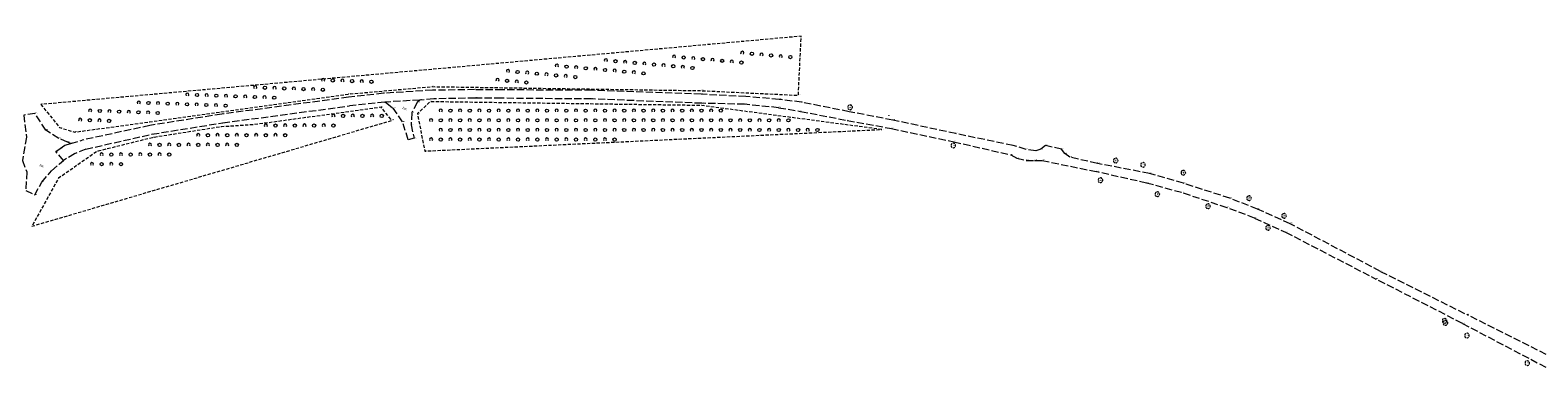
# Model space of a CAD drawing. Header units: metres. Extents: x 5550599 to 5555211, y 5707845 to 5713518.
# Tile 30 of 31: x 5552653 to 5553121, y 5711284 to 5711390. Entities that reach past the tile are written whole.
import ezdxf
from ezdxf.enums import TextEntityAlignment as Align

# ---------------------------------------------------------------- set-up
doc = ezdxf.new("R2010")
doc.units = ezdxf.units.M
doc.header["$MEASUREMENT"] = 0
doc.linetypes.add('2 1', pattern=[3, 2, -1])
doc.linetypes.add('2.25_0.75', pattern=[3, 2.25, -0.75])
for name, color, linetype, lineweight in [('EGBADR_O - Numer porządkowy', 7, 'Continuous', 15), ('jezdnia', 7, 'Continuous', 15), ('OTKJ_O - Jezdnia', 7, 'Continuous', 15), ('OTZK - Zadrzewienie lub zakrzewienie', 7, 'Continuous', 15), ('OTZL - Drzewo liściaste', 7, 'Continuous', 15)]:
    doc.layers.add(name, color=color, linetype=linetype, lineweight=lineweight)
doc.styles.add('MapaZas', font='arial.ttf', dxfattribs={"width": 0.87, "height": 0.9})

# ---------------------------------------------------------------- blocks, each defined once
blk = doc.blocks.new('OTZK_1689')
at = {"layer": 'OTZK - Zadrzewienie lub zakrzewienie', "color": 7, "linetype": 'Continuous', "lineweight": 18}
blk.add_circle((3, 0), 1, dxfattribs=at)
blk.add_arc((-3, 0), 1, 318.59038, 221.40962, dxfattribs=at)
blk = doc.blocks.new('OTZK_1690')
at = {"layer": 'OTZK - Zadrzewienie lub zakrzewienie', "color": 7, "linetype": 'Continuous', "lineweight": 18}
blk.add_circle((3, 0), 1, dxfattribs=at)
blk.add_arc((-3, 0), 1, 318.59038, 221.40962, dxfattribs=at)
blk = doc.blocks.new('OTZK_1691')
at = {"layer": 'OTZK - Zadrzewienie lub zakrzewienie', "color": 7, "linetype": 'Continuous', "lineweight": 18}
blk.add_circle((3, 0), 1, dxfattribs=at)
blk.add_arc((-3, 0), 1, 318.59038, 221.40962, dxfattribs=at)
blk = doc.blocks.new('OTZK_1692')
at = {"layer": 'OTZK - Zadrzewienie lub zakrzewienie', "color": 7, "linetype": 'Continuous', "lineweight": 18}
blk.add_circle((3, 0), 1, dxfattribs=at)
blk.add_arc((-3, 0), 1, 318.59038, 221.40962, dxfattribs=at)
blk = doc.blocks.new('OTZK_1693')
at = {"layer": 'OTZK - Zadrzewienie lub zakrzewienie', "color": 7, "linetype": 'Continuous', "lineweight": 18}
blk.add_circle((3, 0), 1, dxfattribs=at)
blk.add_arc((-3, 0), 1, 318.59038, 221.40962, dxfattribs=at)
blk = doc.blocks.new('OTZK_1694')
at = {"layer": 'OTZK - Zadrzewienie lub zakrzewienie', "color": 7, "linetype": 'Continuous', "lineweight": 18}
blk.add_circle((3, 0), 1, dxfattribs=at)
blk.add_arc((-3, 0), 1, 318.59038, 221.40962, dxfattribs=at)
blk = doc.blocks.new('OTZK_1695')
at = {"layer": 'OTZK - Zadrzewienie lub zakrzewienie', "color": 7, "linetype": 'Continuous', "lineweight": 18}
blk.add_circle((3, 0), 1, dxfattribs=at)
blk.add_arc((-3, 0), 1, 318.59038, 221.40962, dxfattribs=at)
blk = doc.blocks.new('OTZK_1696')
at = {"layer": 'OTZK - Zadrzewienie lub zakrzewienie', "color": 7, "linetype": 'Continuous', "lineweight": 18}
blk.add_circle((3, 0), 1, dxfattribs=at)
blk.add_arc((-3, 0), 1, 318.59038, 221.40962, dxfattribs=at)
blk = doc.blocks.new('OTZK_1697')
at = {"layer": 'OTZK - Zadrzewienie lub zakrzewienie', "color": 7, "linetype": 'Continuous', "lineweight": 18}
blk.add_circle((3, 0), 1, dxfattribs=at)
blk.add_arc((-3, 0), 1, 318.59038, 221.40962, dxfattribs=at)
blk = doc.blocks.new('OTZK_1698')
at = {"layer": 'OTZK - Zadrzewienie lub zakrzewienie', "color": 7, "linetype": 'Continuous', "lineweight": 18}
blk.add_circle((3, 0), 1, dxfattribs=at)
blk.add_arc((-3, 0), 1, 318.59038, 221.40962, dxfattribs=at)
blk = doc.blocks.new('OTZK_1699')
at = {"layer": 'OTZK - Zadrzewienie lub zakrzewienie', "color": 7, "linetype": 'Continuous', "lineweight": 18}
blk.add_circle((3, 0), 1, dxfattribs=at)
blk.add_arc((-3, 0), 1, 318.59038, 221.40962, dxfattribs=at)
blk = doc.blocks.new('OTZK_1700')
at = {"layer": 'OTZK - Zadrzewienie lub zakrzewienie', "color": 7, "linetype": 'Continuous', "lineweight": 18}
blk.add_circle((3, 0), 1, dxfattribs=at)
blk.add_arc((-3, 0), 1, 318.59038, 221.40962, dxfattribs=at)
blk = doc.blocks.new('OTZK_1701')
at = {"layer": 'OTZK - Zadrzewienie lub zakrzewienie', "color": 7, "linetype": 'Continuous', "lineweight": 18}
blk.add_circle((3, 0), 1, dxfattribs=at)
blk.add_arc((-3, 0), 1, 318.59038, 221.40962, dxfattribs=at)
blk = doc.blocks.new('OTZK_1702')
at = {"layer": 'OTZK - Zadrzewienie lub zakrzewienie', "color": 7, "linetype": 'Continuous', "lineweight": 18}
blk.add_circle((3, 0), 1, dxfattribs=at)
blk.add_arc((-3, 0), 1, 318.59038, 221.40962, dxfattribs=at)
blk = doc.blocks.new('OTZK_1703')
at = {"layer": 'OTZK - Zadrzewienie lub zakrzewienie', "color": 7, "linetype": 'Continuous', "lineweight": 18}
blk.add_circle((3, 0), 1, dxfattribs=at)
blk.add_arc((-3, 0), 1, 318.59038, 221.40962, dxfattribs=at)
blk = doc.blocks.new('OTZK_1704')
at = {"layer": 'OTZK - Zadrzewienie lub zakrzewienie', "color": 7, "linetype": 'Continuous', "lineweight": 18}
blk.add_circle((3, 0), 1, dxfattribs=at)
blk.add_arc((-3, 0), 1, 318.59038, 221.40962, dxfattribs=at)
blk = doc.blocks.new('OTZK_1705')
at = {"layer": 'OTZK - Zadrzewienie lub zakrzewienie', "color": 7, "linetype": 'Continuous', "lineweight": 18}
blk.add_circle((3, 0), 1, dxfattribs=at)
blk.add_arc((-3, 0), 1, 318.59038, 221.40962, dxfattribs=at)
blk = doc.blocks.new('OTZK_1706')
at = {"layer": 'OTZK - Zadrzewienie lub zakrzewienie', "color": 7, "linetype": 'Continuous', "lineweight": 18}
blk.add_circle((3, 0), 1, dxfattribs=at)
blk.add_arc((-3, 0), 1, 318.59038, 221.40962, dxfattribs=at)
blk = doc.blocks.new('OTZK_1707')
at = {"layer": 'OTZK - Zadrzewienie lub zakrzewienie', "color": 7, "linetype": 'Continuous', "lineweight": 18}
blk.add_circle((3, 0), 1, dxfattribs=at)
blk.add_arc((-3, 0), 1, 318.59038, 221.40962, dxfattribs=at)
blk = doc.blocks.new('OTZK_1708')
at = {"layer": 'OTZK - Zadrzewienie lub zakrzewienie', "color": 7, "linetype": 'Continuous', "lineweight": 18}
blk.add_circle((3, 0), 1, dxfattribs=at)
blk.add_arc((-3, 0), 1, 318.59038, 221.40962, dxfattribs=at)
blk = doc.blocks.new('OTZK_1709')
at = {"layer": 'OTZK - Zadrzewienie lub zakrzewienie', "color": 7, "linetype": 'Continuous', "lineweight": 18}
blk.add_circle((3, 0), 1, dxfattribs=at)
blk.add_arc((-3, 0), 1, 318.59038, 221.40962, dxfattribs=at)
blk = doc.blocks.new('OTZK_1710')
at = {"layer": 'OTZK - Zadrzewienie lub zakrzewienie', "color": 7, "linetype": 'Continuous', "lineweight": 18}
blk.add_circle((3, 0), 1, dxfattribs=at)
blk.add_arc((-3, 0), 1, 318.59038, 221.40962, dxfattribs=at)
blk = doc.blocks.new('OTZK_1711')
at = {"layer": 'OTZK - Zadrzewienie lub zakrzewienie', "color": 7, "linetype": 'Continuous', "lineweight": 18}
blk.add_circle((3, 0), 1, dxfattribs=at)
blk.add_arc((-3, 0), 1, 318.59038, 221.40962, dxfattribs=at)
blk = doc.blocks.new('OTZK_1712')
at = {"layer": 'OTZK - Zadrzewienie lub zakrzewienie', "color": 7, "linetype": 'Continuous', "lineweight": 18}
blk.add_circle((3, 0), 1, dxfattribs=at)
blk.add_arc((-3, 0), 1, 318.59038, 221.40962, dxfattribs=at)
blk = doc.blocks.new('OTZK_1713')
at = {"layer": 'OTZK - Zadrzewienie lub zakrzewienie', "color": 7, "linetype": 'Continuous', "lineweight": 18}
blk.add_circle((3, 0), 1, dxfattribs=at)
blk.add_arc((-3, 0), 1, 318.59038, 221.40962, dxfattribs=at)
blk = doc.blocks.new('OTZK_1714')
at = {"layer": 'OTZK - Zadrzewienie lub zakrzewienie', "color": 7, "linetype": 'Continuous', "lineweight": 18}
blk.add_circle((3, 0), 1, dxfattribs=at)
blk.add_arc((-3, 0), 1, 318.59038, 221.40962, dxfattribs=at)
blk = doc.blocks.new('OTZK_1715')
at = {"layer": 'OTZK - Zadrzewienie lub zakrzewienie', "color": 7, "linetype": 'Continuous', "lineweight": 18}
blk.add_circle((3, 0), 1, dxfattribs=at)
blk.add_arc((-3, 0), 1, 318.59038, 221.40962, dxfattribs=at)
blk = doc.blocks.new('OTZK_1716')
at = {"layer": 'OTZK - Zadrzewienie lub zakrzewienie', "color": 7, "linetype": 'Continuous', "lineweight": 18}
blk.add_circle((3, 0), 1, dxfattribs=at)
blk.add_arc((-3, 0), 1, 318.59038, 221.40962, dxfattribs=at)
blk = doc.blocks.new('OTZK_1717')
at = {"layer": 'OTZK - Zadrzewienie lub zakrzewienie', "color": 7, "linetype": 'Continuous', "lineweight": 18}
blk.add_circle((3, 0), 1, dxfattribs=at)
blk.add_arc((-3, 0), 1, 318.59038, 221.40962, dxfattribs=at)
blk = doc.blocks.new('OTZK_1718')
at = {"layer": 'OTZK - Zadrzewienie lub zakrzewienie', "color": 7, "linetype": 'Continuous', "lineweight": 18}
blk.add_circle((3, 0), 1, dxfattribs=at)
blk.add_arc((-3, 0), 1, 318.59038, 221.40962, dxfattribs=at)
blk = doc.blocks.new('OTZK_1719')
at = {"layer": 'OTZK - Zadrzewienie lub zakrzewienie', "color": 7, "linetype": 'Continuous', "lineweight": 18}
blk.add_circle((3, 0), 1, dxfattribs=at)
blk.add_arc((-3, 0), 1, 318.59038, 221.40962, dxfattribs=at)
blk = doc.blocks.new('OTZK_1720')
at = {"layer": 'OTZK - Zadrzewienie lub zakrzewienie', "color": 7, "linetype": 'Continuous', "lineweight": 18}
blk.add_circle((3, 0), 1, dxfattribs=at)
blk.add_arc((-3, 0), 1, 318.59038, 221.40962, dxfattribs=at)
blk = doc.blocks.new('OTZK_1721')
at = {"layer": 'OTZK - Zadrzewienie lub zakrzewienie', "color": 7, "linetype": 'Continuous', "lineweight": 18}
blk.add_circle((3, 0), 1, dxfattribs=at)
blk.add_arc((-3, 0), 1, 318.59038, 221.40962, dxfattribs=at)
blk = doc.blocks.new('OTZK_1722')
at = {"layer": 'OTZK - Zadrzewienie lub zakrzewienie', "color": 7, "linetype": 'Continuous', "lineweight": 18}
blk.add_circle((3, 0), 1, dxfattribs=at)
blk.add_arc((-3, 0), 1, 318.59038, 221.40962, dxfattribs=at)
blk = doc.blocks.new('OTZK_1723')
at = {"layer": 'OTZK - Zadrzewienie lub zakrzewienie', "color": 7, "linetype": 'Continuous', "lineweight": 18}
blk.add_circle((3, 0), 1, dxfattribs=at)
blk.add_arc((-3, 0), 1, 318.59038, 221.40962, dxfattribs=at)
blk = doc.blocks.new('OTZK_1724')
at = {"layer": 'OTZK - Zadrzewienie lub zakrzewienie', "color": 7, "linetype": 'Continuous', "lineweight": 18}
blk.add_circle((3, 0), 1, dxfattribs=at)
blk.add_arc((-3, 0), 1, 318.59038, 221.40962, dxfattribs=at)
blk = doc.blocks.new('OTZK_1725')
at = {"layer": 'OTZK - Zadrzewienie lub zakrzewienie', "color": 7, "linetype": 'Continuous', "lineweight": 18}
blk.add_circle((3, 0), 1, dxfattribs=at)
blk.add_arc((-3, 0), 1, 318.59038, 221.40962, dxfattribs=at)
blk = doc.blocks.new('OTZK_1726')
at = {"layer": 'OTZK - Zadrzewienie lub zakrzewienie', "color": 7, "linetype": 'Continuous', "lineweight": 18}
blk.add_circle((3, 0), 1, dxfattribs=at)
blk.add_arc((-3, 0), 1, 318.59038, 221.40962, dxfattribs=at)
blk = doc.blocks.new('OTZK_1727')
at = {"layer": 'OTZK - Zadrzewienie lub zakrzewienie', "color": 7, "linetype": 'Continuous', "lineweight": 18}
blk.add_circle((3, 0), 1, dxfattribs=at)
blk.add_arc((-3, 0), 1, 318.59038, 221.40962, dxfattribs=at)
blk = doc.blocks.new('OTZK_1728')
at = {"layer": 'OTZK - Zadrzewienie lub zakrzewienie', "color": 7, "linetype": 'Continuous', "lineweight": 18}
blk.add_circle((3, 0), 1, dxfattribs=at)
blk.add_arc((-3, 0), 1, 318.59038, 221.40962, dxfattribs=at)
blk = doc.blocks.new('OTZK_1729')
at = {"layer": 'OTZK - Zadrzewienie lub zakrzewienie', "color": 7, "linetype": 'Continuous', "lineweight": 18}
blk.add_circle((3, 0), 1, dxfattribs=at)
blk.add_arc((-3, 0), 1, 318.59038, 221.40962, dxfattribs=at)
blk = doc.blocks.new('OTZK_1730')
at = {"layer": 'OTZK - Zadrzewienie lub zakrzewienie', "color": 7, "linetype": 'Continuous', "lineweight": 18}
blk.add_circle((3, 0), 1, dxfattribs=at)
blk.add_arc((-3, 0), 1, 318.59038, 221.40962, dxfattribs=at)
blk = doc.blocks.new('OTZK_1731')
at = {"layer": 'OTZK - Zadrzewienie lub zakrzewienie', "color": 7, "linetype": 'Continuous', "lineweight": 18}
blk.add_circle((3, 0), 1, dxfattribs=at)
blk.add_arc((-3, 0), 1, 318.59038, 221.40962, dxfattribs=at)
blk = doc.blocks.new('OTZK_1732')
at = {"layer": 'OTZK - Zadrzewienie lub zakrzewienie', "color": 7, "linetype": 'Continuous', "lineweight": 18}
blk.add_circle((3, 0), 1, dxfattribs=at)
blk.add_arc((-3, 0), 1, 318.59038, 221.40962, dxfattribs=at)
blk = doc.blocks.new('OTZK_1733')
at = {"layer": 'OTZK - Zadrzewienie lub zakrzewienie', "color": 7, "linetype": 'Continuous', "lineweight": 18}
blk.add_circle((3, 0), 1, dxfattribs=at)
blk.add_arc((-3, 0), 1, 318.59038, 221.40962, dxfattribs=at)
blk = doc.blocks.new('OTZK_1734')
at = {"layer": 'OTZK - Zadrzewienie lub zakrzewienie', "color": 7, "linetype": 'Continuous', "lineweight": 18}
blk.add_circle((3, 0), 1, dxfattribs=at)
blk.add_arc((-3, 0), 1, 318.59038, 221.40962, dxfattribs=at)
blk = doc.blocks.new('OTZK_1735')
at = {"layer": 'OTZK - Zadrzewienie lub zakrzewienie', "color": 7, "linetype": 'Continuous', "lineweight": 18}
blk.add_circle((3, 0), 1, dxfattribs=at)
blk.add_arc((-3, 0), 1, 318.59038, 221.40962, dxfattribs=at)
blk = doc.blocks.new('OTZK_1736')
at = {"layer": 'OTZK - Zadrzewienie lub zakrzewienie', "color": 7, "linetype": 'Continuous', "lineweight": 18}
blk.add_circle((3, 0), 1, dxfattribs=at)
blk.add_arc((-3, 0), 1, 318.59038, 221.40962, dxfattribs=at)
blk = doc.blocks.new('OTZK_1737')
at = {"layer": 'OTZK - Zadrzewienie lub zakrzewienie', "color": 7, "linetype": 'Continuous', "lineweight": 18}
blk.add_circle((3, 0), 1, dxfattribs=at)
blk.add_arc((-3, 0), 1, 318.59038, 221.40962, dxfattribs=at)
blk = doc.blocks.new('OTZK_1738')
at = {"layer": 'OTZK - Zadrzewienie lub zakrzewienie', "color": 7, "linetype": 'Continuous', "lineweight": 18}
blk.add_circle((3, 0), 1, dxfattribs=at)
blk.add_arc((-3, 0), 1, 318.59038, 221.40962, dxfattribs=at)
blk = doc.blocks.new('OTZK_1739')
at = {"layer": 'OTZK - Zadrzewienie lub zakrzewienie', "color": 7, "linetype": 'Continuous', "lineweight": 18}
blk.add_circle((3, 0), 1, dxfattribs=at)
blk.add_arc((-3, 0), 1, 318.59038, 221.40962, dxfattribs=at)
blk = doc.blocks.new('OTZK_1740')
at = {"layer": 'OTZK - Zadrzewienie lub zakrzewienie', "color": 7, "linetype": 'Continuous', "lineweight": 18}
blk.add_circle((3, 0), 1, dxfattribs=at)
blk.add_arc((-3, 0), 1, 318.59038, 221.40962, dxfattribs=at)
blk = doc.blocks.new('OTZK_1741')
at = {"layer": 'OTZK - Zadrzewienie lub zakrzewienie', "color": 7, "linetype": 'Continuous', "lineweight": 18}
blk.add_circle((3, 0), 1, dxfattribs=at)
blk.add_arc((-3, 0), 1, 318.59038, 221.40962, dxfattribs=at)
blk = doc.blocks.new('OTZK_1742')
at = {"layer": 'OTZK - Zadrzewienie lub zakrzewienie', "color": 7, "linetype": 'Continuous', "lineweight": 18}
blk.add_circle((3, 0), 1, dxfattribs=at)
blk.add_arc((-3, 0), 1, 318.59038, 221.40962, dxfattribs=at)
blk = doc.blocks.new('OTZK_1743')
at = {"layer": 'OTZK - Zadrzewienie lub zakrzewienie', "color": 7, "linetype": 'Continuous', "lineweight": 18}
blk.add_circle((3, 0), 1, dxfattribs=at)
blk.add_arc((-3, 0), 1, 318.59038, 221.40962, dxfattribs=at)
blk = doc.blocks.new('OTZK_1744')
at = {"layer": 'OTZK - Zadrzewienie lub zakrzewienie', "color": 7, "linetype": 'Continuous', "lineweight": 18}
blk.add_circle((3, 0), 1, dxfattribs=at)
blk.add_arc((-3, 0), 1, 318.59038, 221.40962, dxfattribs=at)
blk = doc.blocks.new('OTZK_1745')
at = {"layer": 'OTZK - Zadrzewienie lub zakrzewienie', "color": 7, "linetype": 'Continuous', "lineweight": 18}
blk.add_circle((3, 0), 1, dxfattribs=at)
blk.add_arc((-3, 0), 1, 318.59038, 221.40962, dxfattribs=at)
blk = doc.blocks.new('OTZK_1746')
at = {"layer": 'OTZK - Zadrzewienie lub zakrzewienie', "color": 7, "linetype": 'Continuous', "lineweight": 18}
blk.add_circle((3, 0), 1, dxfattribs=at)
blk.add_arc((-3, 0), 1, 318.59038, 221.40962, dxfattribs=at)
blk = doc.blocks.new('OTZK_1747')
at = {"layer": 'OTZK - Zadrzewienie lub zakrzewienie', "color": 7, "linetype": 'Continuous', "lineweight": 18}
blk.add_circle((3, 0), 1, dxfattribs=at)
blk.add_arc((-3, 0), 1, 318.59038, 221.40962, dxfattribs=at)
blk = doc.blocks.new('OTZK_1748')
at = {"layer": 'OTZK - Zadrzewienie lub zakrzewienie', "color": 7, "linetype": 'Continuous', "lineweight": 18}
blk.add_circle((3, 0), 1, dxfattribs=at)
blk.add_arc((-3, 0), 1, 318.59038, 221.40962, dxfattribs=at)
blk = doc.blocks.new('OTZK_1749')
at = {"layer": 'OTZK - Zadrzewienie lub zakrzewienie', "color": 7, "linetype": 'Continuous', "lineweight": 18}
blk.add_circle((3, 0), 1, dxfattribs=at)
blk.add_arc((-3, 0), 1, 318.59038, 221.40962, dxfattribs=at)
blk = doc.blocks.new('OTZK_1750')
at = {"layer": 'OTZK - Zadrzewienie lub zakrzewienie', "color": 7, "linetype": 'Continuous', "lineweight": 18}
blk.add_circle((3, 0), 1, dxfattribs=at)
blk.add_arc((-3, 0), 1, 318.59038, 221.40962, dxfattribs=at)
blk = doc.blocks.new('OTZK_1751')
at = {"layer": 'OTZK - Zadrzewienie lub zakrzewienie', "color": 7, "linetype": 'Continuous', "lineweight": 18}
blk.add_circle((3, 0), 1, dxfattribs=at)
blk.add_arc((-3, 0), 1, 318.59038, 221.40962, dxfattribs=at)
blk = doc.blocks.new('OTZK_1752')
at = {"layer": 'OTZK - Zadrzewienie lub zakrzewienie', "color": 7, "linetype": 'Continuous', "lineweight": 18}
blk.add_circle((3, 0), 1, dxfattribs=at)
blk.add_arc((-3, 0), 1, 318.59038, 221.40962, dxfattribs=at)
blk = doc.blocks.new('*U1768')
at = {"layer": 'OTZK - Zadrzewienie lub zakrzewienie', "color": 7, "linetype": 'Continuous', "lineweight": 18, "xscale": 0.5, "yscale": 0.5, "zscale": 0.5}
for name, p in [('OTZK_1738', (-40.5, 4.5)), ('OTZK_1739', (-34.5, 4.5)), ('OTZK_1740', (-28.5, 4.5)), ('OTZK_1741', (-22.5, 4.5)), ('OTZK_1742', (-16.5, 4.5)), ('OTZK_1743', (-10.5, 4.5)), ('OTZK_1744', (-4.5, 4.5)), ('OTZK_1745', (1.5, 4.5)), ('OTZK_1746', (7.5, 4.5)), ('OTZK_1747', (13.5, 4.5)), ('OTZK_1748', (19.5, 4.5)), ('OTZK_1749', (25.5, 4.5)), ('OTZK_1750', (31.5, 4.5)), ('OTZK_1751', (37.5, 4.5)), ('OTZK_1752', (43.5, 4.5)), ('OTZK_1719', (-43.5, 1.5)), ('OTZK_1720', (-37.5, 1.5)), ('OTZK_1721', (-31.5, 1.5)), ('OTZK_1722', (-25.5, 1.5)), ('OTZK_1723', (-19.5, 1.5)), ('OTZK_1724', (-13.5, 1.5)), ('OTZK_1725', (-7.5, 1.5)), ('OTZK_1726', (-1.5, 1.5)), ('OTZK_1727', (4.5, 1.5)), ('OTZK_1728', (10.5, 1.5)), ('OTZK_1729', (16.5, 1.5)), ('OTZK_1730', (22.5, 1.5)), ('OTZK_1731', (28.5, 1.5)), ('OTZK_1732', (34.5, 1.5)), ('OTZK_1733', (40.5, 1.5)), ('OTZK_1734', (46.5, 1.5)), ('OTZK_1735', (52.5, 1.5)), ('OTZK_1736', (58.5, 1.5)), ('OTZK_1737', (64.5, 1.5)), ('OTZK_1689', (-43.5, -4.5)), ('OTZK_1699', (-40.5, -1.5)), ('OTZK_1690', (-37.5, -4.5)), ('OTZK_1700', (-34.5, -1.5)), ('OTZK_1691', (-31.5, -4.5)), ('OTZK_1701', (-28.5, -1.5)), ('OTZK_1692', (-25.5, -4.5)), ('OTZK_1702', (-22.5, -1.5)), ('OTZK_1693', (-19.5, -4.5)), ('OTZK_1703', (-16.5, -1.5)), ('OTZK_1694', (-13.5, -4.5)), ('OTZK_1704', (-10.5, -1.5)), ('OTZK_1695', (-7.5, -4.5)), ('OTZK_1705', (-4.5, -1.5)), ('OTZK_1696', (-1.5, -4.5)), ('OTZK_1706', (1.5, -1.5)), ('OTZK_1697', (4.5, -4.5)), ('OTZK_1707', (7.5, -1.5)), ('OTZK_1698', (10.5, -4.5)), ('OTZK_1708', (13.5, -1.5)), ('OTZK_1709', (19.5, -1.5)), ('OTZK_1710', (25.5, -1.5)), ('OTZK_1711', (31.5, -1.5)), ('OTZK_1712', (37.5, -1.5)), ('OTZK_1713', (43.5, -1.5)), ('OTZK_1714', (49.5, -1.5)), ('OTZK_1715', (55.5, -1.5)), ('OTZK_1716', (61.5, -1.5)), ('OTZK_1717', (67.5, -1.5)), ('OTZK_1718', (73.5, -1.5))]:
    blk.add_blockref(name, p, dxfattribs=at)
blk = doc.blocks.new('OTZK_1753')
at = {"layer": 'OTZK - Zadrzewienie lub zakrzewienie', "color": 7, "linetype": 'Continuous', "lineweight": 18}
blk.add_circle((3, 0), 1, dxfattribs=at)
blk.add_arc((-3, 0), 1, 318.59038, 221.40962, dxfattribs=at)
blk = doc.blocks.new('OTZK_1754')
at = {"layer": 'OTZK - Zadrzewienie lub zakrzewienie', "color": 7, "linetype": 'Continuous', "lineweight": 18}
blk.add_circle((3, 0), 1, dxfattribs=at)
blk.add_arc((-3, 0), 1, 318.59038, 221.40962, dxfattribs=at)
blk = doc.blocks.new('OTZK_1755')
at = {"layer": 'OTZK - Zadrzewienie lub zakrzewienie', "color": 7, "linetype": 'Continuous', "lineweight": 18}
blk.add_circle((3, 0), 1, dxfattribs=at)
blk.add_arc((-3, 0), 1, 318.59038, 221.40962, dxfattribs=at)
blk = doc.blocks.new('OTZK_1756')
at = {"layer": 'OTZK - Zadrzewienie lub zakrzewienie', "color": 7, "linetype": 'Continuous', "lineweight": 18}
blk.add_circle((3, 0), 1, dxfattribs=at)
blk.add_arc((-3, 0), 1, 318.59038, 221.40962, dxfattribs=at)
blk = doc.blocks.new('OTZK_1757')
at = {"layer": 'OTZK - Zadrzewienie lub zakrzewienie', "color": 7, "linetype": 'Continuous', "lineweight": 18}
blk.add_circle((3, 0), 1, dxfattribs=at)
blk.add_arc((-3, 0), 1, 318.59038, 221.40962, dxfattribs=at)
blk = doc.blocks.new('OTZK_1758')
at = {"layer": 'OTZK - Zadrzewienie lub zakrzewienie', "color": 7, "linetype": 'Continuous', "lineweight": 18}
blk.add_circle((3, 0), 1, dxfattribs=at)
blk.add_arc((-3, 0), 1, 318.59038, 221.40962, dxfattribs=at)
blk = doc.blocks.new('OTZK_1759')
at = {"layer": 'OTZK - Zadrzewienie lub zakrzewienie', "color": 7, "linetype": 'Continuous', "lineweight": 18}
blk.add_circle((3, 0), 1, dxfattribs=at)
blk.add_arc((-3, 0), 1, 318.59038, 221.40962, dxfattribs=at)
blk = doc.blocks.new('OTZK_1760')
at = {"layer": 'OTZK - Zadrzewienie lub zakrzewienie', "color": 7, "linetype": 'Continuous', "lineweight": 18}
blk.add_circle((3, 0), 1, dxfattribs=at)
blk.add_arc((-3, 0), 1, 318.59038, 221.40962, dxfattribs=at)
blk = doc.blocks.new('OTZK_1761')
at = {"layer": 'OTZK - Zadrzewienie lub zakrzewienie', "color": 7, "linetype": 'Continuous', "lineweight": 18}
blk.add_circle((3, 0), 1, dxfattribs=at)
blk.add_arc((-3, 0), 1, 318.59038, 221.40962, dxfattribs=at)
blk = doc.blocks.new('OTZK_1762')
at = {"layer": 'OTZK - Zadrzewienie lub zakrzewienie', "color": 7, "linetype": 'Continuous', "lineweight": 18}
blk.add_circle((3, 0), 1, dxfattribs=at)
blk.add_arc((-3, 0), 1, 318.59038, 221.40962, dxfattribs=at)
blk = doc.blocks.new('OTZK_1763')
at = {"layer": 'OTZK - Zadrzewienie lub zakrzewienie', "color": 7, "linetype": 'Continuous', "lineweight": 18}
blk.add_circle((3, 0), 1, dxfattribs=at)
blk.add_arc((-3, 0), 1, 318.59038, 221.40962, dxfattribs=at)
blk = doc.blocks.new('OTZK_1764')
at = {"layer": 'OTZK - Zadrzewienie lub zakrzewienie', "color": 7, "linetype": 'Continuous', "lineweight": 18}
blk.add_circle((3, 0), 1, dxfattribs=at)
blk.add_arc((-3, 0), 1, 318.59038, 221.40962, dxfattribs=at)
blk = doc.blocks.new('OTZK_1765')
at = {"layer": 'OTZK - Zadrzewienie lub zakrzewienie', "color": 7, "linetype": 'Continuous', "lineweight": 18}
blk.add_circle((3, 0), 1, dxfattribs=at)
blk.add_arc((-3, 0), 1, 318.59038, 221.40962, dxfattribs=at)
blk = doc.blocks.new('OTZK_1766')
at = {"layer": 'OTZK - Zadrzewienie lub zakrzewienie', "color": 7, "linetype": 'Continuous', "lineweight": 18}
blk.add_circle((3, 0), 1, dxfattribs=at)
blk.add_arc((-3, 0), 1, 318.59038, 221.40962, dxfattribs=at)
blk = doc.blocks.new('OTZK_1767')
at = {"layer": 'OTZK - Zadrzewienie lub zakrzewienie', "color": 7, "linetype": 'Continuous', "lineweight": 18}
blk.add_circle((3, 0), 1, dxfattribs=at)
blk.add_arc((-3, 0), 1, 318.59038, 221.40962, dxfattribs=at)
blk = doc.blocks.new('OTZK_1768')
at = {"layer": 'OTZK - Zadrzewienie lub zakrzewienie', "color": 7, "linetype": 'Continuous', "lineweight": 18}
blk.add_circle((3, 0), 1, dxfattribs=at)
blk.add_arc((-3, 0), 1, 318.59038, 221.40962, dxfattribs=at)
blk = doc.blocks.new('OTZK_1769')
at = {"layer": 'OTZK - Zadrzewienie lub zakrzewienie', "color": 7, "linetype": 'Continuous', "lineweight": 18}
blk.add_circle((3, 0), 1, dxfattribs=at)
blk.add_arc((-3, 0), 1, 318.59038, 221.40962, dxfattribs=at)
blk = doc.blocks.new('OTZK_1770')
at = {"layer": 'OTZK - Zadrzewienie lub zakrzewienie', "color": 7, "linetype": 'Continuous', "lineweight": 18}
blk.add_circle((3, 0), 1, dxfattribs=at)
blk.add_arc((-3, 0), 1, 318.59038, 221.40962, dxfattribs=at)
blk = doc.blocks.new('OTZK_1771')
at = {"layer": 'OTZK - Zadrzewienie lub zakrzewienie', "color": 7, "linetype": 'Continuous', "lineweight": 18}
blk.add_circle((3, 0), 1, dxfattribs=at)
blk.add_arc((-3, 0), 1, 318.59038, 221.40962, dxfattribs=at)
blk = doc.blocks.new('OTZK_1772')
at = {"layer": 'OTZK - Zadrzewienie lub zakrzewienie', "color": 7, "linetype": 'Continuous', "lineweight": 18}
blk.add_circle((3, 0), 1, dxfattribs=at)
blk.add_arc((-3, 0), 1, 318.59038, 221.40962, dxfattribs=at)
blk = doc.blocks.new('OTZK_1773')
at = {"layer": 'OTZK - Zadrzewienie lub zakrzewienie', "color": 7, "linetype": 'Continuous', "lineweight": 18}
blk.add_circle((3, 0), 1, dxfattribs=at)
blk.add_arc((-3, 0), 1, 318.59038, 221.40962, dxfattribs=at)
blk = doc.blocks.new('OTZK_1774')
at = {"layer": 'OTZK - Zadrzewienie lub zakrzewienie', "color": 7, "linetype": 'Continuous', "lineweight": 18}
blk.add_circle((3, 0), 1, dxfattribs=at)
blk.add_arc((-3, 0), 1, 318.59038, 221.40962, dxfattribs=at)
blk = doc.blocks.new('OTZK_1775')
at = {"layer": 'OTZK - Zadrzewienie lub zakrzewienie', "color": 7, "linetype": 'Continuous', "lineweight": 18}
blk.add_circle((3, 0), 1, dxfattribs=at)
blk.add_arc((-3, 0), 1, 318.59038, 221.40962, dxfattribs=at)
blk = doc.blocks.new('*U1833')
at = {"layer": 'OTZK - Zadrzewienie lub zakrzewienie', "color": 7, "linetype": 'Continuous', "lineweight": 18, "xscale": 0.5, "yscale": 0.5, "zscale": 0.5}
for name, p in [('OTZK_1769', (10.5, 4.5)), ('OTZK_1770', (16.5, 4.5)), ('OTZK_1771', (22.5, 4.5)), ('OTZK_1772', (28.5, 4.5)), ('OTZK_1773', (31.5, 7.5)), ('OTZK_1774', (37.5, 7.5)), ('OTZK_1775', (43.5, 7.5)), ('OTZK_1764', (-10.5, 1.5)), ('OTZK_1765', (-4.5, 1.5)), ('OTZK_1766', (1.5, 1.5)), ('OTZK_1767', (7.5, 1.5)), ('OTZK_1768', (13.5, 1.5)), ('OTZK_1755', (-40.5, -4.5)), ('OTZK_1756', (-34.5, -4.5)), ('OTZK_1757', (-28.5, -4.5)), ('OTZK_1759', (-25.5, -1.5)), ('OTZK_1758', (-22.5, -4.5)), ('OTZK_1760', (-19.5, -1.5)), ('OTZK_1761', (-13.5, -1.5)), ('OTZK_1762', (-7.5, -1.5)), ('OTZK_1763', (-1.5, -1.5)), ('OTZK_1753', (-43.5, -7.5)), ('OTZK_1754', (-37.5, -7.5))]:
    blk.add_blockref(name, p, dxfattribs=at)
blk = doc.blocks.new('OTZL')
at = {"layer": 'OTZL - Drzewo liściaste', "color": 96, "linetype": 'Continuous', "lineweight": 18, "true_color": 0x008700, "flags": 128}
blk.add_lwpolyline([(-0.05, 0, 1), (0.05, 0, 1), (-0.05, 0)], format="xyb", dxfattribs=at)
at = {"layer": 'OTZL - Drzewo liściaste', "color": 96, "linetype": 'Continuous', "lineweight": 18, "true_color": 0x008700}
for centre, start, end in [((-0.65, 0.47), 84, 204), ((0.25, 0.76), 12, 132), ((0.8, 0), 300, 60), ((-0.65, -0.47), 156, 276), ((0.25, -0.76), 228, 348)]:
    blk.add_arc(centre, 0.7, start, end, dxfattribs=at)

msp = doc.modelspace()

# ---------------------------------------------------------------- linework, layer by layer
at = {"layer": 'jezdnia', "color": 7, "linetype": '2.25_0.75', "lineweight": 18}
for p, q in [((5552751.5, 5711369.58), (5552712.16, 5711364.34)), ((5552762.39, 5711370.81), (5552751.5, 5711369.58)), ((5552712.42, 5711361.64), (5552751.78, 5711366.89)), ((5552689.8, 5711360.81), (5552668.78, 5711356.24)), ((5552712.16, 5711364.34), (5552689.8, 5711360.81)), ((5552690.41, 5711358.11), (5552712.42, 5711361.64)), ((5552940.15, 5711358.27), (5552920.56, 5711362.5)), ((5552669.87, 5711353.43), (5552690.41, 5711358.11)), ((5552920.13, 5711359.87), (5552939.54, 5711355.75)), ((5552669.87, 5711353.43), (5552666.42, 5711352.04)), ((5553072.02, 5711315.48), (5553098.86, 5711302.04)), ((5553097.5, 5711299.28), (5553070.64, 5711313.09)), ((5553097.5, 5711299.28), (5553127.37, 5711283.62)), ((5553128.93, 5711286.99), (5553098.86, 5711302.04))]:
    msp.add_line(p, q, dxfattribs=at)
for points in [[(5552885.28, 5711368.93), (5552874.89, 5711369.79), (5552861.06, 5711370.51), (5552827.02, 5711371.75), (5552799.28, 5711371.88), (5552790.66, 5711371.94), (5552777.55, 5711371.77), (5552762.39, 5711370.81)], [(5552773.64, 5711368.71), (5552762.77, 5711368.1), (5552751.78, 5711366.89)], [(5552762.77, 5711368.1), (5552763.35, 5711367.7), (5552765.34, 5711366.18)], [(5552773.64, 5711368.71), (5552772.8, 5711367.93), (5552771.15, 5711364.8), (5552770.91, 5711361), (5552771.88, 5711356.83), (5552770.03, 5711356.35), (5552768.28, 5711361.92), (5552765.34, 5711366.18)], [(5552885.1, 5711366.33), (5552874.5, 5711367.41), (5552861.22, 5711367.7), (5552826.88, 5711369.05), (5552799.02, 5711369.26), (5552790.81, 5711369.33), (5552777.96, 5711369.08), (5552773.64, 5711368.71)], [(5552885.1, 5711366.33), (5552891.93, 5711365.2), (5552906.42, 5711362.36), (5552920.13, 5711359.87)], [(5552920.56, 5711362.5), (5552907, 5711365.08), (5552892.25, 5711368.03), (5552885.28, 5711368.93)], [(5552666.42, 5711352.04), (5552662.95, 5711349.97), (5552660.58, 5711352.72), (5552663.35, 5711354.65), (5552665.21, 5711355.24), (5552668.78, 5711356.24)], [(5552939.54, 5711355.75), (5552957.28, 5711351.66), (5552959.06, 5711350.65), (5552962.04, 5711349.96), (5552964.57, 5711349.97), (5552966.96, 5711349.94), (5552983.71, 5711346.47)], [(5552984.12, 5711349.02), (5552975.54, 5711350.95), (5552973.96, 5711352.08), (5552973.02, 5711353.41), (5552968.04, 5711354.58), (5552966.57, 5711353.44), (5552964.98, 5711352.97), (5552961.97, 5711353.39), (5552957.94, 5711354.59), (5552940.15, 5711358.27)], [(5553032.96, 5711332.04), (5553024.4, 5711335.25), (5553010.21, 5711339.94), (5552999.39, 5711342.9), (5552983.71, 5711346.47)], [(5553033.89, 5711334.82), (5553025.29, 5711338.2), (5553010.86, 5711342.85), (5553000.34, 5711345.87), (5552984.12, 5711349.02)], [(5553032.96, 5711332.04), (5553042.59, 5711327.66), (5553070.64, 5711313.09)], [(5553072.02, 5711315.48), (5553044.01, 5711330.28), (5553033.89, 5711334.82)]]:
    msp.add_lwpolyline(points, dxfattribs=at)
msp.add_lwpolyline([(5552665.21, 5711355.24), (5552664.23, 5711355.67), (5552661.46, 5711356.78), (5552657.48, 5711359.38), (5552654.1, 5711364.55), (5552650.6, 5711364.06), (5552651.42, 5711357.2), (5552650.2, 5711349.95), (5552651.55, 5711346.38), (5552651.24, 5711340.64), (5552654.04, 5711339.25), (5552656.18, 5711343.23), (5552659.27, 5711346.72), (5552661.75, 5711348.94), (5552662.95, 5711349.97), (5552660.58, 5711352.72), (5552661.96, 5711353.69), (5552663.35, 5711354.65), (5552665.21, 5711355.24)], close=True, dxfattribs=at)
at = {"layer": 'OTZK - Zadrzewienie lub zakrzewienie', "color": 7, "linetype": '2 1', "lineweight": 18, "ltscale": 0.5, "flags": 128}
for points in [[(5552655.95, 5711367.34), (5552661.71, 5711360.17), (5552666.45, 5711358.77), (5552689.67, 5711361.91), (5552751.44, 5711370.57), (5552777.43, 5711372.88), (5552861.06, 5711371.63), (5552891.23, 5711370.19), (5552892.11, 5711388.54), (5552655.95, 5711367.34)], [(5552653.12, 5711329.49), (5552764.96, 5711362.39), (5552761.68, 5711366.46), (5552722.22, 5711361.05), (5552712, 5711360.39), (5552690.6, 5711357.02), (5552673.34, 5711352.72), (5552661.4, 5711344.4), (5552653.12, 5711329.49)], [(5552917.11, 5711359.56), (5552861.21, 5711367), (5552776.87, 5711368.18), (5552772.91, 5711364.52), (5552775.15, 5711352.85), (5552917.11, 5711359.56)]]:
    msp.add_lwpolyline(points, close=True, dxfattribs=at)

# ---------------------------------------------------------------- block references
at = {"layer": 'OTZK - Zadrzewienie lub zakrzewienie', "color": 7, "linetype": 'Continuous', "lineweight": 18}
for p, rotation in [((5552843.26, 5711378.5), 355), ((5552713.37, 5711368.46), 358)]:
    msp.add_blockref('*U1833', p, dxfattribs=dict(at, rotation=rotation))
for name, p in [('*U1768', (5552822.15, 5711360.92)), ('*U1833', (5552716.81, 5711356.28))]:
    msp.add_blockref(name, p, dxfattribs=at)
at = {"layer": 'OTZL - Drzewo liściaste', "color": 96, "linetype": 'Continuous', "lineweight": 18, "true_color": 0x008700, "xscale": 0.5, "yscale": 0.5, "zscale": 0.5}
for p in [(5552907.31, 5711366.46), (5552939.33, 5711354.58), (5552989.82, 5711349.9), (5552998.26, 5711348.58), (5553010.82, 5711346.14), (5552985.07, 5711343.78), (5553002.74, 5711339.44), (5553031.21, 5711338.23), (5553018.47, 5711335.71), (5553042.09, 5711332.73), (5553037.13, 5711329), (5553091.95, 5711300.13), (5553092.25, 5711299.44), (5553098.89, 5711295.52), (5553117.64, 5711286.96)]:
    msp.add_blockref('OTZL', p, dxfattribs=at)

# ---------------------------------------------------------------- texts
at = {"layer": 'EGBADR_O - Numer porządkowy', "color": 5, "linetype": 'Continuous', "lineweight": 18, "style": 'MapaZas', "width": 0.8}
for s, p in [('860', (5552751.44, 5711370.57)), ('859', (5552751.5, 5711369.58)), ('852', (5552762.39, 5711370.81)), ('840', (5552777.43, 5711372.88)), ('839', (5552777.55, 5711371.77)), ('837', (5552790.66, 5711371.94)), ('836', (5552790.81, 5711369.33)), ('835', (5552799.02, 5711369.26)), ('834', (5552799.28, 5711371.88)), ('833', (5552827.02, 5711371.75)), ('831', (5552861.06, 5711371.63)), ('828', (5552861.06, 5711370.51)), ('824', (5552874.89, 5711369.79)), ('825', (5552891.23, 5711370.19)), ('888', (5552654.1, 5711364.55)), ('872', (5552655.95, 5711367.34)), ('858', (5552751.78, 5711366.89)), ('856', (5552761.68, 5711366.46)), ('851', (5552762.77, 5711368.1)), ('850', (5552763.35, 5711367.7)), ('849', (5552765.34, 5711366.18)), ('844', (5552771.15, 5711364.8)), ('843', (5552772.8, 5711367.93)), ('853', (5552772.91, 5711364.52)), ('842', (5552773.64, 5711368.71)), ('841', (5552776.87, 5711368.18)), ('838', (5552777.96, 5711369.08)), ('832', (5552826.88, 5711369.05)), ('830', (5552861.21, 5711367)), ('829', (5552861.22, 5711367.7)), ('823', (5552874.5, 5711367.41)), ('821', (5552885.1, 5711366.33)), ('822', (5552885.28, 5711368.93)), ('819', (5552891.93, 5711365.2)), ('820', (5552892.25, 5711368.03)), ('817', (5552907, 5711365.08)), ('816', (5552907.31, 5711366.46)), ('871', (5552661.71, 5711360.17)), ('867', (5552689.67, 5711361.91)), ('866', (5552689.8, 5711360.81)), ('863', (5552712, 5711360.39)), ('861', (5552712.16, 5711364.34)), ('862', (5552712.42, 5711361.64)), ('857', (5552722.22, 5711361.05)), ('855', (5552764.96, 5711362.39)), ('848', (5552768.28, 5711361.92)), ('845', (5552770.91, 5711361)), ('818', (5552906.42, 5711362.36)), ('826', (5552919.05, 5711363.73)), ('814', (5552920.13, 5711359.87)), ('815', (5552920.56, 5711362.5)), ('887', (5552657.48, 5711359.38)), ('886', (5552661.46, 5711356.78)), ('885', (5552664.23, 5711355.67)), ('883', (5552665.21, 5711355.24)), ('870', (5552666.45, 5711358.77)), ('868', (5552668.78, 5711356.24)), ('865', (5552690.41, 5711358.11)), ('864', (5552690.6, 5711357.02)), ('847', (5552770.03, 5711356.35)), ('846', (5552771.88, 5711356.83)), ('827', (5552917.11, 5711359.56)), ('812', (5552939.54, 5711355.75)), ('811', (5552940.15, 5711358.27)), ('882', (5552660.58, 5711352.72)), ('884', (5552663.35, 5711354.65)), ('880', (5552666.42, 5711352.04)), ('879', (5552669.87, 5711353.43)), ('869', (5552673.34, 5711352.72)), ('854', (5552775.15, 5711352.85)), ('813', (5552939.33, 5711354.58)), ('809', (5552957.28, 5711351.66)), ('810', (5552957.94, 5711354.59)), ('808', (5552959.06, 5711350.65)), ('804', (5552961.97, 5711353.39)), ('803', (5552964.98, 5711352.97)), ('802', (5552966.57, 5711353.44)), ('801', (5552968.04, 5711354.58)), ('800', (5552973.02, 5711353.41)), ('799', (5552973.96, 5711352.08)), ('798', (5552975.54, 5711350.95)), ('896', (5552659.27, 5711346.72)), ('897', (5552661.75, 5711348.94)), ('881', (5552662.95, 5711349.97)), ('805', (5552962.04, 5711349.96)), ('806', (5552964.57, 5711349.97)), ('807', (5552966.96, 5711349.94)), ('796', (5552983.71, 5711346.47)), ('797', (5552984.12, 5711349.02)), ('788', (5552989.82, 5711349.9)), ('782', (5552998.26, 5711348.58)), ('794', (5553000.34, 5711345.87)), ('781', (5553010.82, 5711346.14)), ('895', (5552656.18, 5711343.23)), ('877', (5552661.4, 5711344.4)), ('789', (5552985.07, 5711343.78)), ('795', (5552999.39, 5711342.9)), ('792', (5553010.86, 5711342.85)), ('894', (5552654.04, 5711339.25)), ('783', (5553002.74, 5711339.44)), ('793', (5553010.21, 5711339.94)), ('791', (5553025.29, 5711338.2)), ('787', (5553031.21, 5711338.23)), ('784', (5553018.47, 5711335.71)), ('790', (5553024.4, 5711335.25)), ('779', (5553032.96, 5711332.04)), ('780', (5553033.89, 5711334.82)), ('786', (5553042.09, 5711332.73)), ('878', (5552653.12, 5711329.49)), ('785', (5553037.13, 5711329)), ('777', (5553042.59, 5711327.66)), ('778', (5553044.01, 5711330.28)), ('775', (5553070.64, 5711313.09)), ('776', (5553072.02, 5711315.48)), ('756', (5553091.95, 5711300.13)), ('757', (5553092.25, 5711299.44)), ('774', (5553097.5, 5711299.28)), ('773', (5553098.86, 5711302.04)), ('758', (5553098.89, 5711295.52)), ('759', (5553117.64, 5711286.96))]:
    msp.add_text(s, height=0.3, dxfattribs=at).set_placement(p)
at = {"layer": 'OTKJ_O - Jezdnia', "color": 7, "linetype": 'Continuous', "lineweight": 18, "style": 'MapaZas', "width": 0.87}
for p in [(5552769.02, 5711366.07), (5552656.27, 5711348.29)]:
    msp.add_text('żw.', height=0.75, rotation=337.7613, dxfattribs=at).set_placement(p, align=Align.MIDDLE_CENTER)

doc.saveas('drawing.dxf')
